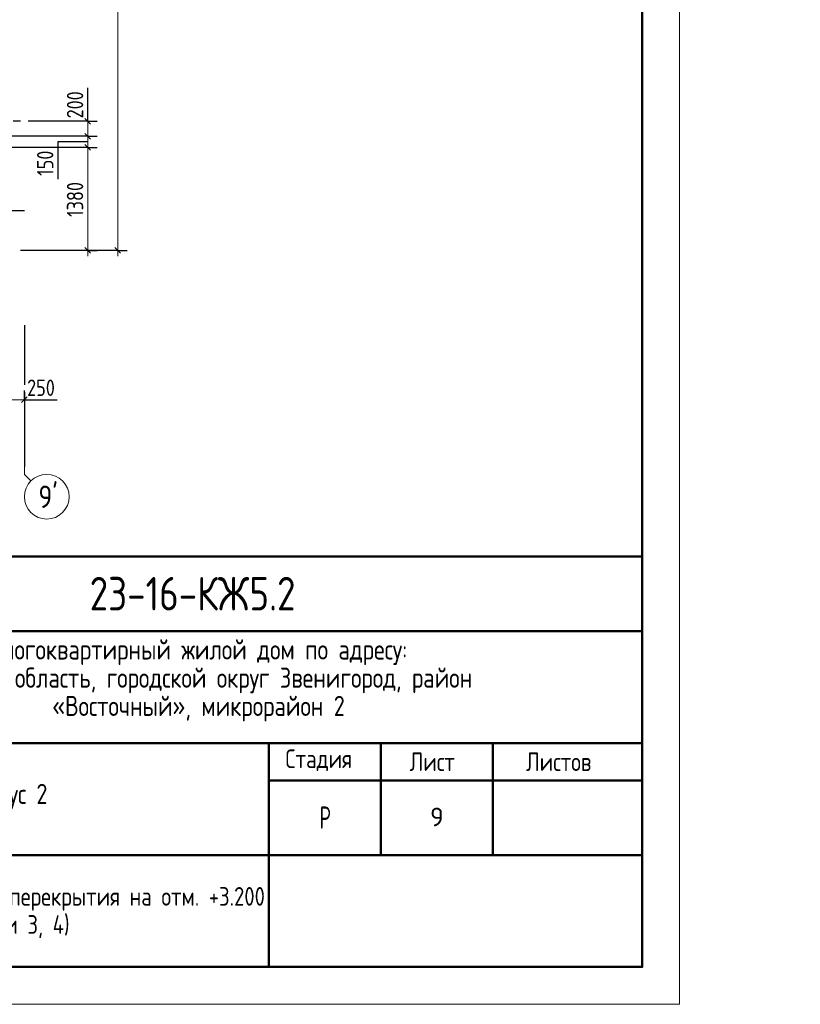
# Model space of a CAD drawing. Header units: millimetres. Extents: x 0 to 43617, y 0 to 59400.
# Tile 6 of 24: x 33162 to 43617, y 0 to 13191. Entities that reach past the tile are written whole.
import ezdxf

# ---------------------------------------------------------------- set-up
doc = ezdxf.new("R2010")
doc.units = ezdxf.units.MM
doc.linetypes.add('______5', pattern=[1100, 800, -100, 100, -100])
for name, color, linetype, lineweight in [('Standard', 7, 'Continuous', 25), ('Оси', 40, '______5', 18), ('Размерная выноска', 7, 'Continuous', 13)]:
    doc.layers.add(name, color=color, linetype=linetype, lineweight=lineweight)
doc.styles.add('GOST 2.304-81', font='txt')
doc.styles.add('ISOCPEUR', font='txt')

msp = doc.modelspace()

# ---------------------------------------------------------------- linework, layer by layer
at = {"layer": 'Standard', "color": 7, "linetype": 'Continuous', "lineweight": 13, "transparency": 33554687}
for p, q in [((34074, 11830), (34074, 11905)), ((34074, 11830), (34074, 11630)), ((34074, 11630), (34074, 11480)), ((34074, 11480), (34074, 10100)), ((34074, 10100), (34074, 10025)), ((34474, 10100), (34474, 10025)), ((32974, 8100), (33224, 8100)), ((33224, 8100), (33299, 8100)), ((33224, 7100), (33224, 7237)), ((33224, 7100), (33312, 7012))]:
    msp.add_line(p, q, dxfattribs=at)
at = {"layer": 'Standard', "color": 251, "linetype": 'Continuous', "lineweight": -3, "true_color": 0x656565, "transparency": 33554687}
for p, q in [((34074, 11830), (33949, 11830)), ((34074, 11830), (34199, 11830)), ((34074, 11830), (34074, 11830)), ((34074, 11630), (33949, 11630)), ((34074, 11630), (34199, 11630)), ((34074, 11480), (33949, 11480)), ((34074, 11480), (34199, 11480)), ((34074, 10100), (33174, 10100)), ((34474, 10100), (33174, 10100)), ((34074, 10100), (33949, 10100)), ((34074, 10100), (34199, 10100)), ((34474, 10100), (34349, 10100)), ((34474, 10100), (34599, 10100)), ((33224, 8100), (33224, 8225)), ((33224, 8100), (33224, 7975)), ((33224, 8100), (33224, 7648))]:
    msp.add_line(p, q, dxfattribs=at)
at = {"layer": 'Standard', "color": 7, "linetype": 'Continuous', "lineweight": 25, "transparency": 33554687}
for p, q in [((34036, 11868), (34111, 11792)), ((34036, 11668), (34111, 11592)), ((34036, 11517), (34111, 11442)), ((34036, 10138), (34111, 10062)), ((34436, 10138), (34511, 10062)), ((33187, 8062), (33261, 8138)), ((41500, 500), (41500, 6000)), ((23000, 500), (41500, 500)), ((23000, 500), (41500, 500)), ((23000, 500), (41500, 500))]:
    msp.add_line(p, q, dxfattribs=at)
at = {"layer": 'Standard', "color": 7, "linetype": 'Continuous', "lineweight": 50, "transparency": 33554687}
for p, q in [((23000, 6000), (41500, 6000)), ((29500, 5000), (41500, 5000)), ((29500, 3500), (41500, 3500)), ((36500, 2000), (36500, 3500)), ((38000, 2000), (38000, 3500)), ((39500, 2000), (39500, 3500)), ((36500, 3000), (41500, 3000)), ((29500, 2000), (41500, 2000)), ((36500, 500), (36500, 2000)), ((36500, 500), (36500, 2000))]:
    msp.add_line(p, q, dxfattribs=at)
at = {"layer": 'Standard', "color": 7, "linetype": 'Continuous', "lineweight": 13, "transparency": 33554687}
msp.add_lwpolyline([(0, 0), (42000, 0), (42000, 59400), (0, 59400), (0, 0)], close=True, dxfattribs=at)
for points in [[(42000, 59400), (0, 59400), (0, 0), (42000, 0), (42000, 59400)], [(34474, 25060), (34474, 17429), (34474, 17429), (34474, 10100)]]:
    msp.add_lwpolyline(points, dxfattribs=at)
at = {"layer": 'Standard', "color": 7, "linetype": 'Continuous', "lineweight": 50, "transparency": 33554687}
msp.add_lwpolyline([(2000, 58900), (41500, 58900), (41500, 500), (2000, 500), (2000, 58900)], close=True, dxfattribs=at)
at = {"layer": 'Standard', "color": 251, "linetype": 'Continuous', "lineweight": -3, "true_color": 0x656565, "transparency": 33554687}
for points in [[(34074, 11630), (34046, 11630), (34046, 11630), (33940, 11630), (33940, 11630), (32974, 11630)], [(34074, 11480), (34046, 11480), (34046, 11480), (33862, 11480), (33862, 11480), (32974, 11480)]]:
    msp.add_lwpolyline(points, dxfattribs=at)
at = {"layer": 'Standard', "color": 7, "linetype": 'Continuous', "lineweight": 25, "transparency": 33554687}
msp.add_lwpolyline([(41500, 6000), (23000, 6000), (23000, 500), (41500, 500), (41500, 6000)], dxfattribs=at)
at = {"layer": 'Оси', "color": 8, "linetype": '______5', "lineweight": -3, "transparency": 33554687}
for p, q in [((34074, 11830), (4600, 11830)), ((33224, 10630), (4600, 10630)), ((33224, 9100), (33224, 7100))]:
    msp.add_line(p, q, dxfattribs=at)
at = {"layer": 'Оси', "color": 7, "linetype": 'Continuous', "lineweight": 13, "transparency": 33554687}
msp.add_circle((33524, 6800), 300, dxfattribs=at)
at = {"layer": 'Размерная выноска', "color": 7, "linetype": 'Continuous', "lineweight": 25, "transparency": 33554687}
for p, q in [((34074, 11830), (34074, 12280)), ((33224, 8100), (33664, 8100))]:
    msp.add_line(p, q, dxfattribs=at)
msp.add_lwpolyline([(34074, 11555), (33674, 11555), (33674, 11055)], dxfattribs=at)

# ---------------------------------------------------------------- texts
at = {"layer": 'Standard', "color": 7, "linetype": 'Continuous', "lineweight": 25, "transparency": 33554687, "char_height": 220, "attachment_point": 7, "rotation": 90, "style": 'GOST 2.304-81'}
for s, insert, width in [('200', (34013, 11868), 531.96), ('150', (33613, 11098), 469.5), ('1380', (34013, 10548), 610.16)]:
    msp.add_mtext(s, dxfattribs=dict(at, insert=insert, width=width))
at = {"layer": 'Standard', "color": 7, "linetype": 'Continuous', "lineweight": 25, "transparency": 33554687, "attachment_point": 7, "style": 'GOST 2.304-81'}
for s, insert, char_height, width in [('250', (33261, 8150), 220, 516.4), ('Многоквартирный\\~жилой\\~дом\\~по\\~адресу:\\~', (32710, 4545), 270, 5717.08), ('Московская\\~область,\\~городской\\~округ\\~Звенигород,\\~район\\~', (31504, 4167), 270, 8136.21), ('«Восточный»,\\~микрорайон\\~2', (33597, 3789), 270, 3952.83), ('Стадия', (36721, 3125), 250, 1031.12), ('Лист', (38384, 3125), 250, 782.23), ('Листов', (39943, 3125), 250, 1066.51), ('Корпус\\~2', (32388, 2610), 270, 1362.88), ('\\W0.77;Р', (37177, 2350), 300, 262.92)]:
    msp.add_mtext(s, dxfattribs=dict(at, insert=insert, char_height=char_height, width=width))
at = {"layer": 'Standard', "color": 7, "linetype": 'Continuous', "lineweight": 50, "transparency": 33554687, "insert": (34098, 5275), "char_height": 450, "width": 3038.67, "attachment_point": 7, "style": 'GOST 2.304-81'}
msp.add_mtext('23-16-КЖ5.2', dxfattribs=at)
at = {"layer": 'Standard', "color": 7, "linetype": 'Continuous', "lineweight": 13, "transparency": 33554687, "insert": (38750, 2510), "char_height": 250, "width": 272.22, "attachment_point": 5, "style": 'ISOCPEUR'}
msp.add_mtext('\\A1;{\\fISOCPEUR|i0|b0;\\H250.000000;\\W1.000000;\\C7;9}\\P', dxfattribs=at)
at = {"layer": 'Standard', "color": 7, "linetype": 'Continuous', "lineweight": 25, "transparency": 33554687, "insert": (33000, 1571), "char_height": 250, "width": 8316.88, "attachment_point": 2, "line_spacing_factor": 0.903614}
msp.add_mtext('\\A1;{\\fGOST 2.304-81|i0|b0;\\H250.000000;\\W1.000000;\\C7;Опалубочный план плиты перекрытия на отм. +3.200}\\P{\\fGOST 2.304-81|i0|b0;\\H250.000000;\\W1.000000;\\C7;(секции 3, 4)}\\P', dxfattribs=at)
at = {"layer": 'Оси', "color": 7, "linetype": 'Continuous', "lineweight": 25, "transparency": 33554687, "insert": (33412, 6650), "char_height": 300, "width": 440.65, "attachment_point": 7, "style": 'ISOCPEUR'}
msp.add_mtext("\\W0.84;9'", dxfattribs=at)

doc.saveas('drawing.dxf')
